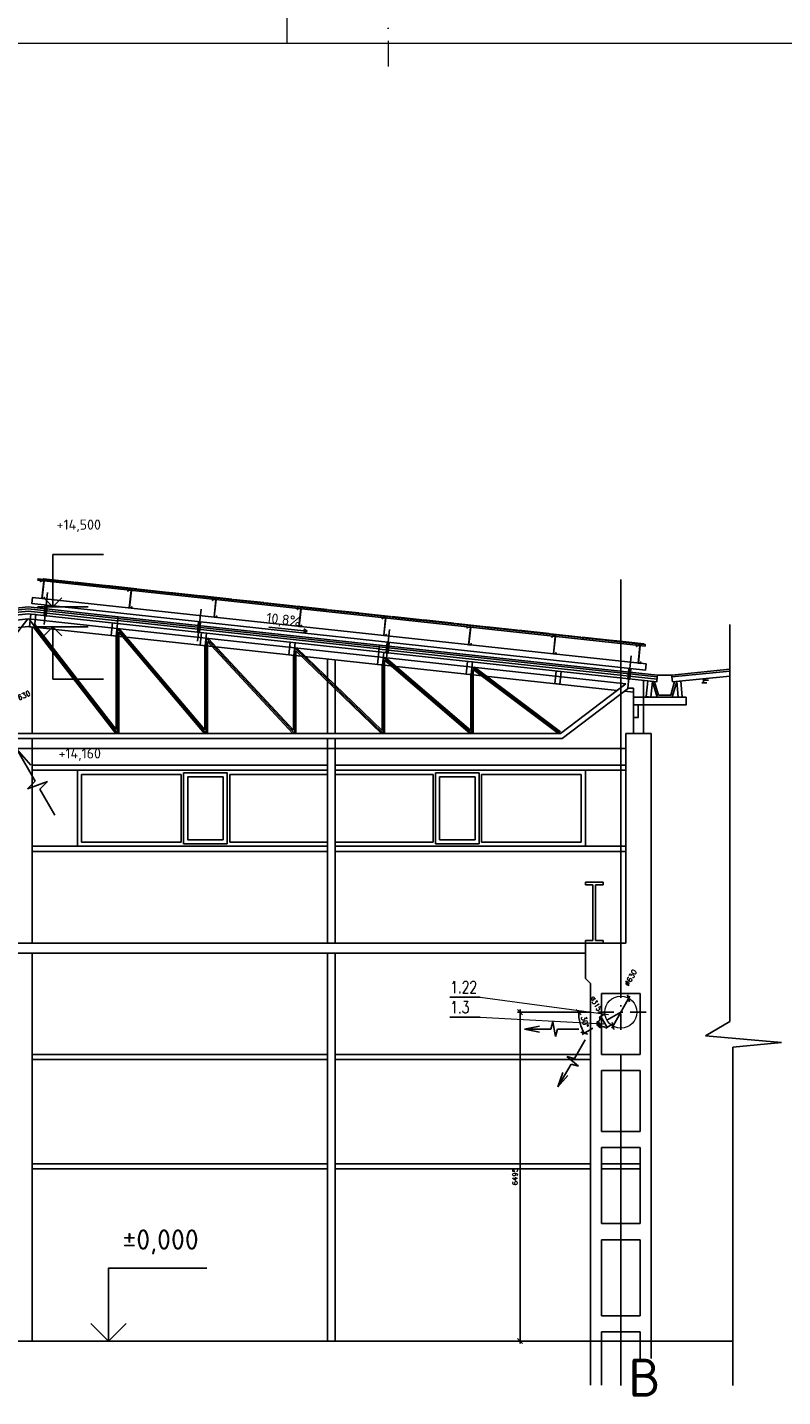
# Model space of a CAD drawing. Header units: millimetres. Extents: x -746391 to 410178, y -169697 to 100555.
# Tile 56 of 179: x 58878 to 73791, y -31227 to -4191. Entities that reach past the tile are written whole.
import ezdxf
from ezdxf.enums import TextEntityAlignment as Align

# ---------------------------------------------------------------- set-up
doc = ezdxf.new("R2010")
doc.units = ezdxf.units.MM
for name, pattern in [('CENTERX2', [101.6, 63.5, -12.7, 12.7, -12.7]), ('DASHDOT', [25.4, 12.7, -6.35, 0, -6.35]), ('ČERCHOVANÁ', [25.4, 12.7, -6.35, 0, -6.35])]:
    doc.linetypes.add(name, pattern=pattern)
doc.layers.get('0').update_dxf_attribs({"color": 9})
doc.layers.get('Defpoints').update_dxf_attribs({"color": 9})
for name, color, linetype, lineweight in [('A99_N_osy', 9, 'CENTERX2', 9), ('A99_S_kce-pohl', 9, 'Continuous', 5), ('VZT-KOTY', 2, 'Continuous', 25)]:
    doc.layers.add(name, color=color, linetype=linetype, lineweight=lineweight)
for name, color, linetype in [('VZT-KÓTY', 2, 'Continuous'), ('VZT-POZICE', 6, 'Continuous'), ('VZT-PŘÍOD-OSY', 1, 'ČERCHOVANÁ'), ('VZT-PŘÍVOD-VÝKON', 2, 'Continuous'), ('VZT-PŘÍVOD-ZAŘÍZENÍ', 3, 'Continuous'), ('VZT-STAVBA', 7, 'Continuous'), ('VZT-ZAŘ', 3, 'Continuous')]:
    doc.layers.add(name, color=color, linetype=linetype)
doc.styles.add('A99_kota', font='isocpeur.ttf', dxfattribs={"height": 2})
doc.styles.add('ad_popis 100', font='isocpeur.ttf', dxfattribs={"height": 200})
doc.styles.add('RomanS', font='romans.shx')
doc.linetypes.add('HRANICE1', pattern='A,6.35,-2.54,[133,ltypeshp.shx,S=2.54,R=0,X=-2.54,Y=0],-2.54,25.4', length=36.83)
doc.dimstyles.new('VZT50', dxfattribs={"dimscale": 50, "dimtxt": 2, "dimasz": 2, "dimexe": 1, "dimexo": 2, "dimgap": 1, "dimtad": 1, "dimtoh": 1, "dimdec": 0, "dimzin": 0, "dimdsep": 46, "dimtxsty": 'RomanS', "dimblk1": 'OBLIQUE', "dimblk2": 'OBLIQUE', "dimsah": 1, "dimcen": 1, "dimdle": 1, "dimclrd": 256, "dimclre": 256, "dimclrt": 256, "dimadec": 0, "dimazin": 0, "dimtfac": 1, "dimtdec": 0, "dimtmove": 2, "dimatfit": 3, "dimldrblk": 'OBLIQUE', "dimfxl": 1, "dimtolj": 1, "dimtzin": 0, "dimarcsym": 0})

# ---------------------------------------------------------------- blocks, each defined once
blk = doc.blocks.new('*U24')
at = {"color": 0, "linetype": 'ByBlock', "lineweight": -2}
blk.add_line((-3, 0), (7, 0), dxfattribs=at)
for points in [[(-1.75, -1.75), (0, 0), (1.75, -1.75)], [(0, 0), (0, -10.3), (0, -10.3), (10, -10.3)]]:
    blk.add_lwpolyline(points, dxfattribs=at)
at = {"color": 0, "linetype": 'ByBlock', "lineweight": -2, "style": 'A99_kota'}
for tag, p in [('VYSKA', (9.5, -7.55)), ('POPIS', (9.5, -10.8))]:
    blk.add_attdef(tag, text='', height=2, dxfattribs=at).set_placement(p, align=Align.TOP_RIGHT)
blk = doc.blocks.new('*U23')
at = {"color": 0, "linetype": 'ByBlock', "lineweight": -2}
blk.add_line((-3, 0), (7, 0), dxfattribs=at)
for points in [[(0, 0), (0, 10.3), (0, 10.3), (10, 10.3)], [(-1.75, 1.75), (0, 0), (1.75, 1.75)]]:
    blk.add_lwpolyline(points, dxfattribs=at)
at = {"color": 0, "linetype": 'ByBlock', "lineweight": -2, "style": 'A99_kota'}
for tag, p in [('VYSKA', (9.5, 13.05)), ('POPIS', (9.5, 9.8))]:
    blk.add_attdef(tag, text='', height=2, dxfattribs=at).set_placement(p, align=Align.TOP_RIGHT)
blk = doc.blocks.new('*U22')
at = {"color": 0, "linetype": 'ByBlock', "lineweight": -2}
blk.add_line((-3, 0), (7, 0), dxfattribs=at)
for points in [[(-1.8, 1.7), (0, 0), (1.7, 1.7)], [(0, 0), (0, 5), (0, 5), (10, 5)]]:
    blk.add_lwpolyline(points, dxfattribs=at)
at = {"color": 0, "linetype": 'ByBlock', "lineweight": -2, "style": 'A99_kota'}
for tag, p in [('VYSKA', (9.5, 7.8)), ('POPIS', (9.5, 4.5))]:
    blk.add_attdef(tag, text='', height=2, dxfattribs=at).set_placement(p, align=Align.TOP_RIGHT)
blk = doc.blocks.new('*U31')
at = {"color": 0, "linetype": 'ByBlock', "lineweight": -2}
blk.add_line((-3, 0), (7, 0), dxfattribs=at)
for points in [[(0, 0), (0, 7.2), (0, 7.2), (9.7, 7.2)], [(-1.75, 1.75), (0, 0), (1.75, 1.75)]]:
    blk.add_lwpolyline(points, dxfattribs=at)
at = {"color": 0, "linetype": 'ByBlock', "lineweight": -2, "style": 'A99_kota'}
for tag, p in [('VYSKA', (9.2, 9.95)), ('POPIS', (9.2, 6.7))]:
    blk.add_attdef(tag, text='', height=2, dxfattribs=at).set_placement(p, align=Align.TOP_RIGHT)
blk = doc.blocks.new('_Oblique')
at = {"color": 0, "linetype": 'ByBlock', "lineweight": -2}
blk.add_line((-0.5, -0.5), (0.5, 0.5), dxfattribs=at)
blk = doc.blocks.new('*D1602')
at = {"layer": 'Defpoints', "color": 0, "linetype": 'Continuous', "lineweight": 18, "ltscale": 0.5, "transparency": 16777216}
for p in [(70750, -23361), (70441, -23910)]:
    blk.add_point(p, dxfattribs=at)
at = {"layer": 'VZT-KÓTY', "linetype": 'Continuous', "lineweight": -2, "ltscale": 0.5, "transparency": 16777216}
blk.add_line((70416, -23954), (70775, -23318), dxfattribs=at)
at = {"layer": 'VZT-KÓTY', "linetype": 'Continuous', "lineweight": -2, "ltscale": 0.5, "transparency": 16777216, "xscale": 100, "yscale": 100, "zscale": 100}
for p, rotation in [((70750, -23361), 60.62415328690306), ((70441, -23910), 240.624153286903)]:
    blk.add_blockref('_Oblique', p, dxfattribs=dict(at, rotation=rotation))
at = {"layer": 'VZT-KÓTY', "linetype": 'Continuous', "lineweight": 18, "ltscale": 0.5, "transparency": 16777216, "insert": (70791, -22956), "char_height": 100, "attachment_point": 5, "rotation": 60.6242, "style": 'RomanS'}
blk.add_mtext('\\A1;∅630', dxfattribs=at)
blk = doc.blocks.new('*D1910')
at = {"layer": 'Defpoints', "color": 0, "linetype": 'Continuous', "lineweight": 18, "ltscale": 0.5, "transparency": 16777216}
for p in [(68607, -23636), (70096, -23636), (69996, -30131)]:
    blk.add_point(p, dxfattribs=at)
at = {"layer": 'VZT-KOTY', "linetype": 'Continuous', "lineweight": -2, "ltscale": 0.5, "transparency": 16777216}
for p, q in [((69996, -23636), (68557, -23636)), ((68607, -30181), (68607, -23586)), ((69896, -30131), (68557, -30131))]:
    blk.add_line(p, q, dxfattribs=at)
at = {"layer": 'VZT-KOTY', "linetype": 'Continuous', "lineweight": -2, "ltscale": 0.5, "transparency": 16777216, "xscale": 100, "yscale": 100, "zscale": 100}
for p, rotation in [((68607, -23636), 90), ((68607, -30131), 270)]:
    blk.add_blockref('_Oblique', p, dxfattribs=dict(at, rotation=rotation))
at = {"layer": 'VZT-KOTY', "linetype": 'Continuous', "lineweight": 18, "ltscale": 0.5, "transparency": 16777216, "insert": (68507, -26883), "char_height": 100, "attachment_point": 5, "rotation": 90, "style": 'RomanS'}
blk.add_mtext('\\A1;6495', dxfattribs=at)
blk = doc.blocks.new('*D1937')
at = {"layer": 'Defpoints', "color": 0, "linetype": 'Continuous', "lineweight": 18, "ltscale": 0.5, "transparency": 16777216}
for p in [(58557, -17499), (57984, -17762)]:
    blk.add_point(p, dxfattribs=at)
at = {"layer": 'VZT-KÓTY', "linetype": 'Continuous', "lineweight": -2, "ltscale": 0.5, "transparency": 16777216}
blk.add_line((57939, -17783), (58602, -17478), dxfattribs=at)
at = {"layer": 'VZT-KÓTY', "linetype": 'Continuous', "lineweight": -2, "ltscale": 0.5, "transparency": 16777216, "xscale": 100, "yscale": 100, "zscale": 100}
for p, rotation in [((58557, -17499), 24.67889169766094), ((57984, -17762), 204.678891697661)]:
    blk.add_blockref('_Oblique', p, dxfattribs=dict(at, rotation=rotation))
at = {"layer": 'VZT-KÓTY', "linetype": 'Continuous', "lineweight": 18, "ltscale": 0.5, "transparency": 16777216, "insert": (58771, -17401), "char_height": 100, "attachment_point": 5, "rotation": 24.6789, "style": 'RomanS'}
blk.add_mtext('\\A1;∅630', dxfattribs=at)
blk = doc.blocks.new('*D1958')
at = {"layer": 'Defpoints', "color": 0, "linetype": 'Continuous', "lineweight": 18, "ltscale": 0.5, "transparency": 16777216}
for p in [(69775, -23780), (70096, -23636), (70658, -23599), (71096, -23636), (70131, -23904)]:
    blk.add_point(p, dxfattribs=at)
at = {"layer": 'VZT-KOTY', "linetype": 'Continuous', "lineweight": -2, "ltscale": 0.5, "transparency": 16777216}
for p, q in [((69996, -23636), (69712, -23636)), ((70045, -23954), (69830, -24077))]:
    blk.add_line(p, q, dxfattribs=at)
blk.add_arc((70596, -23636), 834, 180, 210, dxfattribs=at)
at = {"layer": 'VZT-KOTY', "linetype": 'Continuous', "lineweight": -2, "ltscale": 0.5, "transparency": 16777216, "xscale": 100, "yscale": 100, "zscale": 100}
for p, rotation in [((69762, -23636), 89.99999999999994), ((69874, -24052), 299.9999999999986)]:
    blk.add_blockref('_Oblique', p, dxfattribs=dict(at, rotation=rotation))
at = {"layer": 'VZT-KOTY', "linetype": 'Continuous', "lineweight": 18, "ltscale": 0.5, "transparency": 16777216, "insert": (69887, -23825), "char_height": 100, "attachment_point": 5, "rotation": 285, "style": 'RomanS'}
blk.add_mtext('\\A1;30°', dxfattribs=at)

msp = doc.modelspace()

# ---------------------------------------------------------------- linework, layer by layer
at = {"layer": 'A99_N_osy', "linetype": 'DASHDOT', "ltscale": 40}
msp.add_line((66000, 100200), (66000, -5085), dxfattribs=at)
at = {"layer": 'A99_S_kce-pohl', "linetype": 'Continuous', "lineweight": 0, "ltscale": 0.5}
msp.add_lwpolyline([(-650, -1000), (-650, -4500), (64000, -4500)], dxfattribs=at)
at = {"layer": 'A99_S_kce-pohl', "linetype": 'HRANICE1', "lineweight": 13, "ltscale": 10}
msp.add_lwpolyline([(64000, -1000), (64000, -4500), (137490, -4500), (137490, -1000)], dxfattribs=at)
at = {"layer": 'VZT-KOTY', "linetype": 'Continuous', "lineweight": 18, "ltscale": 0.5}
for p, q in [((67821.5, -23341.1), (70350.3, -23684.3)), ((67821.5, -23738), (70260.1, -23867.1))]:
    msp.add_line(p, q, dxfattribs=at)
at = {"layer": 'VZT-PŘÍOD-OSY', "ltscale": 25}
for p, q in [((70595.5, -23985.6), (70595.5, -23285.6)), ((70595.5, -23635.6), (70068.6, -23939.8)), ((71095.5, -23635.6), (70095.5, -23635.6))]:
    msp.add_line(p, q, dxfattribs=at)
at = {"layer": 'VZT-PŘÍVOD-VÝKON'}
for p, q in [((59032.4, -19074.5), (58668.4, -18444)), ((58668.4, -18444), (58944.1, -18757.7)), ((59032.4, -19074.5), (58882.5, -19224.4)), ((58882.5, -19224.4), (59273.3, -19082.2)), ((59123.4, -19232.1), (59273.3, -19082.2)), ((59419.2, -19744.3), (59123.4, -19232.1)), ((68694.9, -23972.9), (68987.4, -23914.4)), ((69215.2, -23972.6), (68695.2, -23972.6)), ((68695.2, -23972.6), (68987.7, -24031.1)), ((69215.2, -23972.6), (69254.4, -23826.4)), ((69254.4, -23826.4), (69305.9, -24118.9)), ((69345.1, -23972.6), (69305.9, -24118.9)), ((69767.7, -23972.6), (69345.1, -23972.6)), ((69889.7, -24184.1), (69678.5, -24550)), ((69759.7, -24701.7), (69532.2, -24510.8)), ((69678.5, -24550), (69532.2, -24510.8)), ((69613.5, -24662.5), (69353.5, -25112.9)), ((69353.5, -25112.9), (69449.1, -24830.3)), ((69613.5, -24662.5), (69759.7, -24701.7)), ((69353.5, -25112.9), (69550.4, -24888.8))]:
    msp.add_line(p, q, dxfattribs=at)
at = {"layer": 'VZT-PŘÍVOD-ZAŘÍZENÍ'}
for p, q in [((70282.6, -23671.9), (70172.4, -23735.5)), ((70324.5, -23936.4), (70199.5, -23719.9)), ((70149.6, -23820.9), (70122.5, -23836.5)), ((70185, -23944.8), (70122.5, -23836.5)), ((70212.1, -23929.2), (70149.6, -23820.9)), ((70212.1, -23929.2), (70185, -23944.8)), ((70407.6, -23888.4), (70297.4, -23952.1))]:
    msp.add_line(p, q, dxfattribs=at)
at = {"layer": 'VZT-PŘÍVOD-ZAŘÍZENÍ', "linetype": 'Continuous', "lineweight": 18, "ltscale": 0.5}
msp.add_circle((70595.5, -23635.6), 315, dxfattribs=at)
at = {"layer": 'VZT-PŘÍVOD-ZAŘÍZENÍ'}
for centre, radius, start, end in [((70118.3, -23766.8), 62.5, 300, 30), ((70180.8, -23875.1), 51.6, 157.27683, 262.72317), ((70243.3, -23983.3), 62.5, 30, 120)]:
    msp.add_arc(centre, radius, start, end, dxfattribs=at)
at = {"layer": 'VZT-STAVBA'}
for p, q in [((58895.5, -15670), (57111.7, -15863.3)), ((58895.5, -15670), (60666.4, -15861.9)), ((47095.5, -17149.9), (58895.5, -15871.2)), ((58884.8, -15872.4), (57134.8, -18130.6)), ((70695.5, -17149.9), (58895.5, -15871.2)), ((58906.3, -15872.4), (60656.3, -18130.6)), ((60662.1, -15901.7), (65821.9, -16460.8)), ((60666.4, -15861.9), (65826.2, -16421.1)), ((65829.9, -16386.3), (60670.1, -15827.1)), ((47268.5, -17282.1), (58895.6, -16022.1)), ((70522.5, -17282.1), (58895.5, -16022.1)), ((58970.5, -16029.6), (58970.5, -18130.6)), ((58999.4, -16033.3), (60624.7, -18130.6)), ((59023.4, -15982.7), (60631.3, -18057.5)), ((60631.3, -16210.2), (60631.3, -18057.5)), ((60655.6, -15961.3), (65815.4, -16520.5)), ((60656.3, -16062), (60656.3, -18130.6)), ((60656.3, -16062), (62406.3, -18130.6)), ((60681.3, -16130.3), (60681.3, -18130.6)), ((60681.3, -16130.3), (62373.6, -18130.6)), ((60692.4, -16065.9), (62381.3, -18062.4)), ((72748, -23823.1), (72748, -15979.3)), ((62381.3, -16399.8), (62381.3, -18062.4)), ((62406.3, -16251.6), (62406.3, -18130.6)), ((62406.3, -16251.6), (64156.3, -18130.6)), ((62431.3, -16315.2), (62431.3, -18130.6)), ((62431.3, -16315.2), (64122.1, -18130.6)), ((62444.3, -16255.8), (64131.3, -18067.1)), ((64156.3, -16441.3), (64156.3, -18130.6)), ((64156.3, -16441.3), (65906.3, -18130.6)), ((64196.9, -16445.7), (65881.3, -18071.7)), ((71316.6, -17016.1), (65826.2, -16421.1)), ((64131.3, -16589.5), (64131.3, -18067.1)), ((64181.3, -16500.2), (64181.3, -18130.6)), ((64181.3, -16500.2), (65870.3, -18130.6)), ((64805.5, -16661.9), (64805.5, -18130.6)), ((64955.5, -16678.2), (64955.5, -18130.6)), ((71306.6, -17115.6), (65815.4, -16520.5)), ((65906.3, -16630.9), (65906.3, -18130.6)), ((65906.3, -16630.9), (67656.3, -18130.6)), ((65931.3, -16685.3), (65931.3, -18130.6)), ((65931.3, -16685.3), (67617.9, -18130.6)), ((65950.3, -16635.7), (67631.3, -18076.3)), ((65881.3, -16779.1), (65881.3, -18071.7)), ((67631.3, -16968.7), (67631.3, -18076.3)), ((67656.3, -16820.6), (67656.3, -18130.6)), ((67656.3, -16820.6), (69406.3, -18130.6)), ((67681.3, -16870.5), (67681.3, -18130.6)), ((67681.3, -16870.5), (69364.6, -18130.6)), ((67705.1, -16825.9), (69406.3, -18099.4)), ((69406.3, -18130.6), (70695.5, -17149.9)), ((69440, -18230.6), (70746.6, -17236.7)), ((70845.5, -17316.5), (70667.2, -17297.1)), ((70845.5, -17236.7), (70746.6, -17236.7)), ((70845.5, -18130.6), (70845.5, -17236.7)), ((71045.5, -18130.6), (71045.5, -17087.3)), ((48351, -18230.6), (69440, -18230.6)), ((48384.8, -18130.6), (69406.3, -18130.6)), ((58970.5, -18230.6), (58970.5, -22270.6)), ((64805.5, -18230.6), (64805.5, -22270.6)), ((64955.5, -18230.6), (64955.5, -22270.6)), ((70695.5, -18130.6), (70695.5, -22270.6)), ((70695.5, -18130.6), (71195.5, -18130.6)), ((71195.5, -18130.6), (71195.5, -30130.6)), ((47095.5, -18430.6), (70695.5, -18430.6)), ((64805.5, -18760.6), (58970.5, -18760.6)), ((64805.5, -18860.6), (58970.5, -18860.6)), ((59865.5, -20360.6), (59865.5, -18860.6)), ((59865.5, -18860.6), (64805.5, -18860.6)), ((70695.5, -18760.6), (64955.5, -18760.6)), ((70695.5, -18860.6), (64955.5, -18860.6)), ((64955.5, -18860.6), (69895.5, -18860.6)), ((69895.5, -18860.6), (69895.5, -20360.6)), ((59945.5, -18940.6), (59945.5, -20280.6)), ((61913, -18940.6), (59945.5, -18940.6)), ((61913, -20280.6), (61913, -18940.6)), ((64805.5, -18940.6), (62873, -18940.6)), ((62873, -20280.6), (62873, -18940.6)), ((64955.5, -18940.6), (66888, -18940.6)), ((66888, -20280.6), (66888, -18940.6)), ((67848, -18940.6), (69815.5, -18940.6)), ((67848, -20280.6), (67848, -18940.6)), ((69815.5, -18940.6), (69815.5, -20280.6)), ((64805.5, -20360.6), (58970.5, -20360.6)), ((64805.5, -20460.6), (58970.5, -20460.6)), ((64805.5, -20360.6), (59865.5, -20360.6)), ((59945.5, -20280.6), (61913, -20280.6)), ((62873, -20280.6), (64805.5, -20280.6)), ((66888, -20280.6), (64955.5, -20280.6)), ((70695.5, -20360.6), (64955.5, -20360.6)), ((69895.5, -20360.6), (64955.5, -20360.6)), ((70695.5, -20460.6), (64955.5, -20460.6)), ((69815.5, -20280.6), (67848, -20280.6)), ((69895.5, -21070.6), (70245.5, -21070.6)), ((69895.5, -21070.6), (69895.5, -21120.6)), ((70245.5, -21070.6), (70245.5, -21120.6)), ((69895.5, -21120.6), (70045.5, -21120.6)), ((70045.5, -21120.6), (70045.5, -22220.6)), ((70095.5, -21120.6), (70095.5, -22220.6)), ((70245.5, -21120.6), (70095.5, -21120.6)), ((69895.5, -22270.6), (47895.5, -22270.6)), ((69895.5, -22270.6), (69895.5, -22220.6)), ((69895.5, -22220.6), (70045.5, -22220.6)), ((69895.5, -22270.6), (70695.5, -22270.6)), ((69895.5, -22270.6), (69895.5, -22970.6)), ((69895.5, -22270.6), (70245.5, -22270.6)), ((70245.5, -22220.6), (70095.5, -22220.6)), ((70245.5, -22270.6), (70245.5, -22220.6)), ((69895.5, -22470.6), (47895.5, -22470.6)), ((58970.5, -22470.6), (58970.5, -30130.6)), ((64805.5, -22470.6), (64805.5, -30130.6)), ((64955.5, -22470.6), (64955.5, -30130.6)), ((69895.5, -22970.6), (69995.5, -23070.6)), ((69995.5, -23070.6), (69995.5, -30130.6)), ((70215.5, -23270.6), (70215.5, -24470.6)), ((70975.5, -23270.6), (70215.5, -23270.6)), ((70975.5, -23270.6), (70975.5, -24470.6)), ((72268, -24100.6), (72748, -23823.1)), ((73765.5, -24238.1), (72268, -24100.6)), ((72810.5, -24325.6), (73765.5, -24238.1)), ((72810.5, -31008.1), (72810.5, -24325.6)), ((64805.5, -24470.6), (58970.5, -24470.6)), ((64805.5, -24570.6), (58970.5, -24570.6)), ((69995.5, -24470.6), (64955.5, -24470.6)), ((69995.5, -24570.6), (64955.5, -24570.6)), ((70975.5, -24470.6), (70215.5, -24470.6)), ((70215.5, -24790.6), (70215.5, -25990.6)), ((70975.5, -24790.6), (70215.5, -24790.6)), ((70975.5, -24790.6), (70975.5, -25990.6)), ((70975.5, -25990.6), (70215.5, -25990.6)), ((70215.5, -26310.6), (70215.5, -27810.6)), ((70975.5, -26310.6), (70215.5, -26310.6)), ((70975.5, -26310.6), (70975.5, -27810.6)), ((64805.5, -26630.6), (58970.5, -26630.6)), ((64805.5, -26730.6), (58970.5, -26730.6)), ((69995.5, -26630.6), (64955.5, -26630.6)), ((69995.5, -26730.6), (64955.5, -26730.6)), ((70215.5, -26630.6), (70975.5, -26630.6)), ((70215.5, -26730.6), (70975.5, -26730.6)), ((70975.5, -27810.6), (70215.5, -27810.6)), ((70215.5, -28130.6), (70215.5, -29630.6)), ((70975.5, -28130.6), (70215.5, -28130.6)), ((70975.5, -28130.6), (70975.5, -29630.6)), ((70975.5, -29630.6), (70215.5, -29630.6)), ((70215.5, -29950.6), (70215.5, -30130.6)), ((70975.5, -29950.6), (70215.5, -29950.6)), ((70975.5, -29950.6), (70975.5, -30130.6)), ((46245.5, -30130.6), (72810.5, -30130.6))]:
    msp.add_line(p, q, dxfattribs=at)
for points in [[(71073.8, -16406.3), (59086.5, -15107.3), (59089.7, -15077.5), (71077, -16376.5)], [(59200.3, -15124.7), (59140.6, -15118.2), (59138.5, -15138.1), (59133.5, -15137.6), (59136.2, -15112.7), (59205.8, -15120.3), (59168.6, -15463.2), (59208.4, -15467.6), (59210.5, -15447.7), (59215.5, -15448.2), (59212.8, -15473.1), (59163.1, -15467.7), (59200.3, -15124.7)], [(59194.1, -15088.8), (59195.2, -15078.9), (59791.7, -15143.5), (59790.6, -15153.5)], [(59818, -15156.4), (59819, -15146.5), (60415.5, -15211.1), (60414.5, -15221.1)], [(60444.3, -15224.3), (60445.4, -15214.3), (61041.9, -15279), (61040.8, -15288.9)], [(60925.2, -15311.6), (60865.5, -15305.1), (60863.4, -15325), (60858.4, -15324.5), (60861.1, -15299.6), (60930.7, -15307.2), (60893.5, -15650.2), (60933.3, -15654.5), (60935.5, -15634.6), (60940.4, -15635.1), (60937.7, -15660), (60888, -15654.6), (60925.2, -15311.6)], [(61068.1, -15291.9), (61069.2, -15282), (61665.7, -15346.6), (61664.7, -15356.5)], [(61692, -15359.5), (61693.1, -15349.6), (62289.6, -15414.2), (62288.5, -15424.1)], [(71098.2, -16761), (58979.2, -15447.7), (58966.3, -15567), (71085.3, -16880.3)], [(59229.2, -15600.7), (59268.9, -15605), (59246.3, -15813.8), (59206.5, -15809.5)], [(62318.3, -15427.4), (62319.4, -15417.4), (62915.9, -15482.1), (62914.8, -15492)], [(62600.4, -15493.1), (62540.7, -15486.7), (62538.6, -15506.6), (62533.6, -15506), (62536.3, -15481.2), (62605.9, -15488.7), (62568.7, -15831.7), (62608.5, -15836), (62610.6, -15816.1), (62615.6, -15816.7), (62612.9, -15841.5), (62563.2, -15836.1), (62600.4, -15493.1)], [(62947.1, -15495.5), (62948.2, -15485.6), (63544.7, -15550.2), (63543.7, -15560.2)], [(63573.5, -15563.4), (63574.6, -15553.4), (64171.1, -15618.1), (64170, -15628)], [(64197.3, -15631), (64198.4, -15621), (64794.9, -15685.7), (64793.8, -15695.6)], [(64275.6, -15674.7), (64215.9, -15668.2), (64213.8, -15688.1), (64208.8, -15687.6), (64211.5, -15662.7), (64281.1, -15670.2), (64243.9, -16013.2), (64283.7, -16017.5), (64285.8, -15997.7), (64290.8, -15998.2), (64288.1, -16023.1), (64238.4, -16017.7), (64275.6, -15674.7)], [(58945.2, -15776), (58918.3, -16024.5), (59017.7, -16035.3), (59044.7, -15786.8)], [(60556.2, -15950.6), (60529.2, -16199.1), (60628.7, -16209.9), (60655.6, -15961.3)], [(62258.9, -15929), (62298.7, -15933.4), (62276.1, -16142.1), (62236.3, -16137.8)], [(64823.7, -15698.9), (64824.7, -15688.9), (65421.2, -15753.6), (65420.2, -15763.5)], [(65447.5, -15766.5), (65448.6, -15756.5), (66045.1, -15821.2), (66044, -15831.1)], [(65950.8, -15856.2), (65891.1, -15849.7), (65889, -15869.6), (65884, -15869.1), (65886.7, -15844.2), (65956.3, -15851.8), (65919.1, -16194.8), (65958.9, -16199.1), (65961, -16179.2), (65966, -16179.7), (65963.3, -16204.6), (65913.6, -16199.2), (65950.8, -15856.2)], [(66675.3, -15899.5), (66676.4, -15889.6), (66079.9, -15824.9), (66078.8, -15834.9)], [(67299.2, -15967.1), (67300.2, -15957.2), (66703.7, -15892.5), (66702.7, -15902.5)], [(62317.7, -16141.5), (62290.7, -16390), (62390.1, -16400.8), (62417.1, -16152.2)], [(67930.5, -16035.5), (67931.5, -16025.6), (67335, -15961), (67334, -15970.9)], [(67626, -16037.7), (67566.3, -16031.3), (67564.2, -16051.2), (67559.2, -16050.6), (67561.9, -16025.8), (67631.5, -16033.3), (67594.3, -16376.3), (67634.1, -16380.6), (67636.2, -16360.7), (67641.2, -16361.3), (67638.5, -16386.1), (67588.8, -16380.7), (67626, -16037.7)], [(68554.3, -16103.1), (68555.4, -16093.2), (67958.9, -16028.6), (67957.8, -16038.5)], [(69180.6, -16171), (69181.7, -16161.1), (68585.2, -16096.4), (68584.1, -16106.4)], [(69804.5, -16238.6), (69805.6, -16228.7), (69209.1, -16164), (69208, -16174)], [(69301.2, -16219.3), (69241.5, -16212.8), (69239.3, -16232.7), (69234.4, -16232.2), (69237.1, -16207.3), (69306.7, -16214.8), (69269.5, -16557.8), (69309.3, -16562.1), (69311.4, -16542.3), (69316.4, -16542.8), (69313.7, -16567.7), (69264, -16562.3), (69301.2, -16219.3)], [(64067.7, -16331.1), (64040.7, -16579.6), (64140.1, -16590.4), (64167.1, -16341.9)], [(65983.7, -16332.7), (66023.5, -16337), (66000.9, -16545.8), (65961.1, -16541.5)], [(70430.8, -16306.5), (70431.9, -16296.6), (69835.4, -16231.9), (69834.3, -16241.9)], [(71052.2, -16373.8), (71053.3, -16363.9), (70456.8, -16299.2), (70455.7, -16309.2)], [(70973.9, -16400.5), (70914.2, -16394.1), (70912.1, -16414), (70907.1, -16413.4), (70909.8, -16388.6), (70979.4, -16396.1), (70942.2, -16739.1), (70982, -16743.4), (70984.1, -16723.5), (70989.1, -16724.1), (70986.4, -16748.9), (70936.7, -16743.5), (70973.9, -16400.5)], [(65815.4, -16520.5), (65789.8, -16769.2), (65889.2, -16780), (65916.2, -16531.4)], [(67567.7, -16710.4), (67540.7, -16958.9), (67640.1, -16969.7), (67667.1, -16721.2)], [(69317.7, -16900), (69290.7, -17148.6), (69390.1, -17159.3), (69417.1, -16910.8)], [(70794, -16854), (70754.2, -16849.6), (70731.6, -17058.4), (70771.3, -17062.7)], [(71130.3, -17096.5), (71222.2, -17106.4), (71188.8, -17414.5), (71096.9, -17404.6)], [(71699.1, -17105.1), (71778.7, -17097.2), (71810.1, -17410.6), (71730.4, -17418.6)], [(71885.5, -17415.6), (71885.5, -17570.6), (70845.5, -17570.6), (70845.5, -17415.6)], [(70845.5, -17570.6), (70845.5, -17815.6), (70940.5, -17815.6), (70940.5, -17570.6)], [(62823, -20310.6), (61963, -20310.6), (61963, -18910.6), (62823, -18910.6)], [(66938, -20310.6), (67798, -20310.6), (67798, -18910.6), (66938, -18910.6)], [(62743, -20230.6), (62043, -20230.6), (62043, -18990.6), (62743, -18990.6)], [(67018, -20230.6), (67718, -20230.6), (67718, -18990.6), (67018, -18990.6)]]:
    msp.add_lwpolyline(points, close=True, dxfattribs=at)
for points in [[(70595.5, -23270.6), (70595.5, -15090.6)], [(59276.5, -15349.4), (59208.1, -15980.7)], [(57108, -15828.5), (58895.5, -15634.8)], [(60670.1, -15827.1), (58895.5, -15634.8)], [(62306.3, -15677.7), (62237.9, -16309)], [(58895, -15715.3), (57116.6, -15908.1)], [(57122.5, -15962.7), (58895.5, -15770.6)], [(60655.6, -15961.3), (58895.5, -15770.6)], [(58896.1, -15715.3), (60661.5, -15906.7)], [(60655.6, -15961.3), (60666.4, -15861.9)], [(60666.4, -15861.9), (60670.1, -15827.1)], [(64405.2, -16116), (63644.7, -16032.9)], [(64405.2, -16116), (64326.3, -16147.6)], [(64405.2, -16116), (64335, -16068.1)], [(66031.1, -16081.3), (65962.7, -16712.6)], [(65815.4, -16520.5), (65826.2, -16421.1)], [(71312.1, -17060.8), (65821.3, -16465.8)], [(65826.2, -16421.1), (65829.9, -16386.3)], [(65829.9, -16386.3), (71320.1, -16981.2)], [(70801.6, -16598.3), (70733.1, -17229.6)], [(71306.6, -17115.6), (71316.6, -17016.1)], [(71316.6, -17016.1), (71320.1, -16981.2)], [(71320.1, -16981.2), (71601.3, -16981.2)], [(71604.6, -17014.1), (71601.1, -16979.3), (72748, -16864.6)], [(72748, -16899.7), (71604.6, -17014.1), (71614.5, -17113.6)], [(71614.5, -17113.6), (72748, -17000.2)], [(71700.9, -17105), (71611, -17415.6), (71310.4, -17415.6), (71220.8, -17106.3)], [(71263.8, -17110.9), (71340.7, -17376.6), (71580.6, -17376.6), (71658, -17109.2)], [(70595.5, -31008.1), (70595.5, -24470.6)], [(69995.5, -30130.6), (69995.5, -31000.6)], [(70215.5, -30130.6), (70215.5, -31000.6)], [(70975.5, -30130.6), (70975.5, -31000.6)], [(71195.5, -30130.6), (71195.5, -31000.6)]]:
    msp.add_lwpolyline(points, dxfattribs=at)
at = {"layer": 'VZT-ZAŘ'}
for p, q in [((67218.2, -23341.1), (67821.5, -23341.1)), ((67218.2, -23738), (67821.5, -23738))]:
    msp.add_line(p, q, dxfattribs=at)

# ---------------------------------------------------------------- block references
at = {"layer": 'VZT-STAVBA'}
ref = msp.add_blockref('*U23', (59380.5, -15630.6), dxfattribs=dict(at, xscale=100, yscale=100, zscale=100))
ref.add_attrib('VYSKA', '+14,500', dxfattribs={"layer": '0', "color": 0, "linetype": 'ByBlock', "lineweight": -2, "height": 200, "style": 'A99_kota'}).set_placement((60330.5, -13908.9), align=Align.TOP_RIGHT)
ref = msp.add_blockref('*U24', (59380.5, -16030.2), dxfattribs=dict(at, xscale=100, yscale=100, zscale=100))
ref.add_attrib('VYSKA', '+14,160', dxfattribs={"layer": '0', "color": 0, "linetype": 'ByBlock', "lineweight": -2, "height": 200, "style": 'A99_kota'}).set_placement((60330.5, -18426.9), align=Align.TOP_RIGHT)
ref = msp.add_blockref('*U22', (72225.5, -17130.6), dxfattribs=dict(at, xscale=10, yscale=10, zscale=10))
ref.add_attrib('VYSKA', '+13,000', dxfattribs={"layer": '0', "color": 0, "linetype": 'ByBlock', "lineweight": -2, "height": 20, "style": 'A99_kota'}).set_placement((72320.5, -17064.4), align=Align.TOP_RIGHT)
ref = msp.add_blockref('*U31', (60480.5, -30130.6), dxfattribs=dict(at, xscale=200, yscale=200, zscale=200))
ref.add_attrib('VYSKA', '±0,000', dxfattribs={"layer": '0', "color": 0, "linetype": 'ByBlock', "lineweight": -2, "height": 400, "style": 'A99_kota'}).set_placement((62260.7, -27925.6), align=Align.TOP_RIGHT)

# ---------------------------------------------------------------- texts
at = {"layer": 'VZT-KÓTY', "style": 'RomanS', "width": 0.8}
msp.add_text('%%C315', height=100, rotation=300, dxfattribs=at).set_placement((69983.3, -23361.5))
at = {"layer": 'VZT-POZICE', "linetype": 'Continuous', "style": 'RomanS', "width": 0.75}
for s, p in [('1.22', (67228.2, -23258.8)), ('1.3', (67228.2, -23655.7))]:
    msp.add_text(s, height=235.12, rotation=0, dxfattribs=at).set_placement(p)
at = {"layer": 'VZT-STAVBA', "insert": (64286.5, -15821.3), "char_height": 200, "attachment_point": 3, "rotation": 353.76928, "style": 'ad_popis 100'}
msp.add_mtext_dynamic_manual_height_columns('10,8%', width=645, gutter_width=1000, heights=[0], dxfattribs=at)

# ---------------------------------------------------------------- dimensions: what is measured, and where the dimension line sits
at = {"layer": 'VZT-KOTY', "linetype": 'Continuous', "lineweight": 18, "ltscale": 0.5}
dim = msp.add_linear_dim(base=(68607, -23635.6), p1=(69995.5, -30130.6), p2=(70095.5, -23635.6), angle=90, dimstyle='VZT50', dxfattribs=at)
dim.commit()
dim.dimension.update_dxf_attribs({"geometry": '*D1910', "text_midpoint": (68507, -26883.1)})
dim = msp.add_angular_dim_2l(base=(69774.7, -23780.3), line1=((71095.5, -23635.6), (70095.5, -23635.6)), line2=((70658.4, -23599.3), (70131.5, -23903.5)), dimstyle='VZT50', dxfattribs=at)
dim.commit()
dim.dimension.update_dxf_attribs({"geometry": '*D1958', "text_midpoint": (69887, -23825.5)})
at = {"layer": 'VZT-KÓTY', "linetype": 'Continuous', "lineweight": 18, "ltscale": 0.5}
for p1, p2, picture, middle in [((57984.3, -17762.1), (58556.8, -17499.1), '*D1937', (58770.5, -17400.9)), ((70441, -23910.1), (70750.1, -23361.1), '*D1602', (70790.6, -22956.3))]:
    dim = msp.add_diameter_dim_2p(p1=p1, p2=p2, dimstyle='VZT50', dxfattribs=at)
    dim.commit()
    dim.dimension.update_dxf_attribs({"geometry": picture, "text_midpoint": middle, "dimtype": 163})

# ---------------------------------------------------------------- next in the draw order: texts
at = {"layer": 'VZT-STAVBA', "insert": (70745.5, -30477.1), "char_height": 750, "width": 465, "attachment_point": 1, "style": 'ad_popis 100', "bg_fill": 3, "box_fill_scale": 1, "bg_fill_color": 256, "bg_fill_transparency": 0}
msp.add_mtext('B', dxfattribs=at)

doc.saveas('drawing.dxf')
